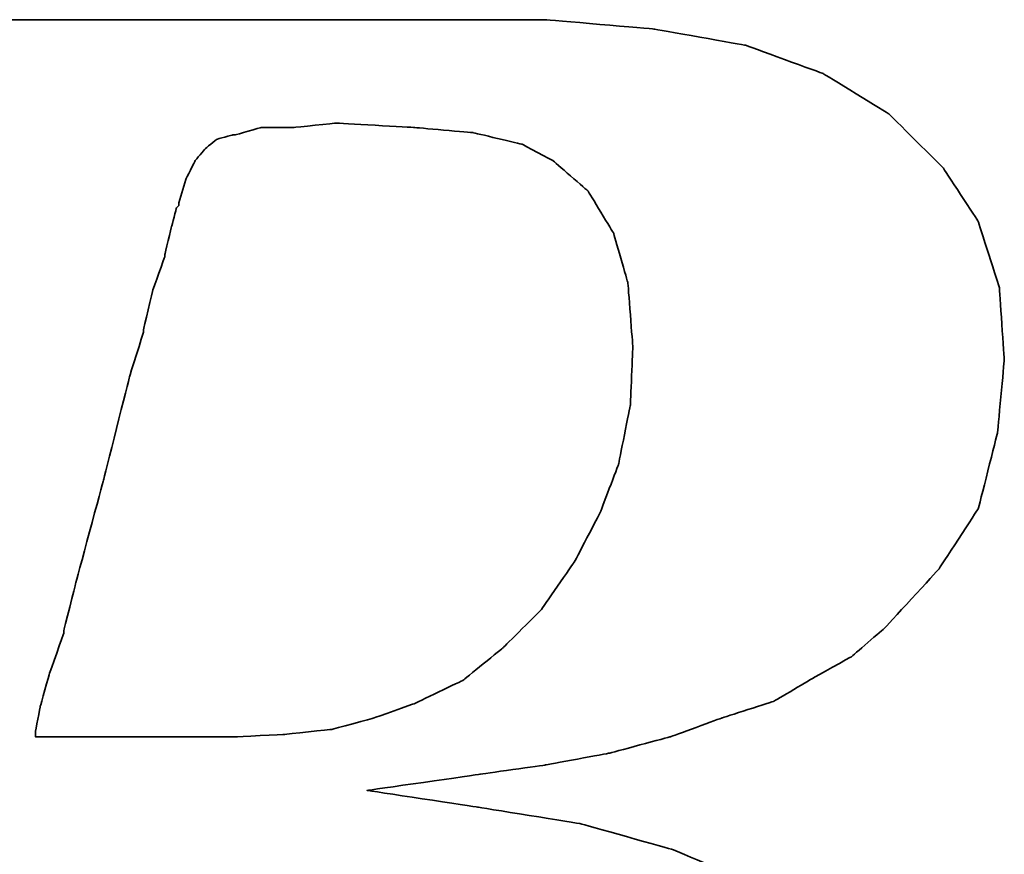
# Model space of a CAD drawing. Header units: millimetres. Extents: x 20 to 369, y 420 to 544.
# Tile 46 of 65: x 288.62 to 290.18, y 458.05 to 459.38. Entities that reach past the tile are written whole.
import ezdxf

# ---------------------------------------------------------------- set-up
doc = ezdxf.new("R2010")
doc.units = ezdxf.units.MM
doc.layers.add('DIM', color=4, linetype='CONTINUOUS')
doc.layers.add('layer 1', color=7, linetype='CONTINUOUS')

# ---------------------------------------------------------------- blocks, each defined once
blk = doc.blocks.new('TBI MOTION logo(完整正式版)')
at = {"layer": 'layer 1', "color": 22, "lineweight": 35}
for points, knots in [([(-64.65375, -6.86375), (-64.65375, -6.86375), (-64.84375, -7.29625), (-64.84375, -7.29625), (-64.84375, -7.29625), (-64.84375, -7.29625), (-64.86875, -7.34375), (-64.86875, -7.34375), (-64.86875, -7.34375), (-64.86875, -7.34375), (-64.86875, -7.36875), (-64.86875, -7.36875), (-64.86875, -7.36875), (-64.86875, -7.36875), (-65.15375, -7.65375), (-65.15375, -7.65375), (-65.15375, -7.65375), (-65.15375, -7.65375), (-65.17875, -7.65375), (-65.17875, -7.65375), (-65.17875, -7.65375), (-65.17875, -7.65375), (-65.20375, -7.67875), (-65.20375, -7.67875), (-65.20375, -7.67875), (-65.20375, -7.67875), (-65.58875, -7.87125), (-65.58875, -7.87125), (-65.58875, -7.87125), (-65.58875, -7.87125), (-65.63375, -7.87125), (-65.63375, -7.87125), (-65.63375, -7.87125), (-65.63375, -7.87125), (-65.65875, -7.89375), (-65.65875, -7.89375), (-65.65875, -7.89375), (-65.65875, -7.89375), (-66.09375, -7.94375), (-66.09375, -7.94375), (-66.09375, -7.94375), (-66.09375, -7.94375), (-66.11375, -7.94375), (-66.11375, -7.94375), (-66.11375, -7.94375), (-66.11375, -7.94375), (-66.16375, -7.94375), (-66.16375, -7.94375), (-66.16375, -7.94375), (-66.16375, -7.94375), (-66.30875, -7.94375), (-66.30875, -7.94375), (-66.30875, -7.94375), (-66.30875, -7.94375), (-66.69375, -7.94375), (-66.69375, -7.94375), (-66.69375, -7.94375), (-66.69375, -7.94375), (-67.07375, -7.94375), (-67.07375, -7.94375), (-67.07375, -7.94375), (-67.07375, -7.94375), (-67.12375, -7.94375), (-67.12375, -7.94375), (-67.12375, -7.94375), (-67.12375, -7.94375), (-67.12375, -7.96625), (-67.12375, -7.96625), (-67.12375, -7.96625), (-67.12375, -7.96625), (-67.14875, -7.99125), (-67.14875, -7.99125), (-67.14875, -7.99125), (-67.14875, -7.99125), (-67.24375, -8.34875), (-67.24375, -8.34875), (-67.24375, -8.34875), (-67.24375, -8.34875), (-67.31375, -8.68625), (-67.31375, -8.68625), (-67.31375, -8.68625), (-67.31375, -8.68625), (-67.26875, -8.68625), (-67.26875, -8.68625), (-67.26875, -8.68625), (-67.26875, -8.68625), (-67.07375, -8.68625), (-67.07375, -8.68625), (-67.07375, -8.68625), (-67.07375, -8.68625), (-66.54875, -8.68625), (-66.54875, -8.68625), (-66.54875, -8.68625), (-66.54875, -8.68625), (-65.82625, -8.68625), (-65.82625, -8.68625), (-65.82625, -8.68625), (-65.82625, -8.68625), (-65.01375, -8.68625), (-65.01375, -8.68625), (-65.01375, -8.68625), (-65.01375, -8.68625), (-64.05375, -8.68625), (-64.05375, -8.68625), (-64.05375, -8.68625), (-64.05375, -8.68625), (-62.08375, -8.68625), (-62.08375, -8.68625), (-62.08375, -8.68625), (-62.08375, -8.68625), (-60.06875, -8.68625), (-60.06875, -8.68625), (-60.06875, -8.68625), (-60.06875, -8.68625), (-59.10875, -8.68625), (-59.10875, -8.68625), (-59.10875, -8.68625), (-59.10875, -8.68625), (-58.29375, -8.68625), (-58.29375, -8.68625), (-58.29375, -8.68625), (-58.29375, -8.68625), (-57.57375, -8.68625), (-57.57375, -8.68625), (-57.57375, -8.68625), (-57.57375, -8.68625), (-57.04875, -8.68625), (-57.04875, -8.68625), (-57.04875, -8.68625), (-57.04875, -8.68625), (-56.85375, -8.68625), (-56.85375, -8.68625), (-56.85375, -8.68625), (-56.85375, -8.68625), (-56.70875, -8.68625), (-56.70875, -8.68625), (-56.70875, -8.68625), (-56.70875, -8.68625), (-56.61375, -8.68625), (-56.61375, -8.68625), (-56.61375, -8.68625), (-56.61375, -8.68625), (-56.56875, -8.68625), (-56.56875, -8.68625), (-56.56875, -8.68625), (-56.56875, -8.68625), (-55.65375, -8.63875), (-55.65375, -8.63875), (-55.65375, -8.63875), (-55.65375, -8.63875), (-54.76875, -8.51875), (-54.76875, -8.51875), (-54.76875, -8.51875), (-54.76875, -8.51875), (-53.90375, -8.30375), (-53.90375, -8.30375), (-53.90375, -8.30375), (-53.90375, -8.30375), (-53.08875, -8.03875), (-53.08875, -8.03875), (-53.08875, -8.03875), (-53.08875, -8.03875), (-52.34375, -7.65375), (-52.34375, -7.65375), (-52.34375, -7.65375), (-52.34375, -7.65375), (-51.69875, -7.29625), (-51.69875, -7.29625), (-51.69875, -7.29625), (-51.69875, -7.29625), (-51.21875, -6.91125), (-51.21875, -6.91125), (-51.21875, -6.91125), (-51.21875, -6.91125), (-50.83375, -6.50375), (-50.83375, -6.50375), (-50.83375, -6.50375), (-50.83375, -6.50375), (-50.44875, -5.94875), (-50.44875, -5.94875), (-50.44875, -5.94875), (-50.44875, -5.94875), (-50.13875, -5.30375), (-50.13875, -5.30375), (-50.13875, -5.30375), (-50.13875, -5.30375), (-49.99375, -4.65375), (-49.99375, -4.65375), (-49.99375, -4.65375), (-49.99375, -4.65375), (-49.92375, -3.98375), (-49.92375, -3.98375), (-49.92375, -3.98375), (-49.92375, -3.98375), (-49.99375, -3.19374), (-49.99375, -3.19374), (-49.99375, -3.19374), (-49.99375, -3.19374), (-50.23374, -2.44874), (-50.23374, -2.44874), (-50.23374, -2.44874), (-50.23374, -2.44874), (-50.59375, -1.87374), (-50.59375, -1.87374), (-50.59375, -1.87374), (-50.59375, -1.87374), (-51.09875, -1.31874), (-51.09875, -1.31874), (-51.09875, -1.31874), (-51.09875, -1.31874), (-51.74375, -0.81875), (-51.74375, -0.81875), (-51.74375, -0.81875), (-51.74375, -0.81875), (-52.53875, -0.48125), (-52.53875, -0.48125), (-52.53875, -0.48125), (-52.53875, -0.48125), (-53.47375, -0.21875), (-53.47375, -0.21875), (-53.47375, -0.21875), (-53.47375, -0.21875), (-54.52875, -0.04874), (-54.52875, -0.04874), (-54.52875, -0.04874), (-54.52875, -0.04874), (-55.65375, 0.12125), (-55.65375, 0.12125), (-55.65375, 0.12125), (-55.65375, 0.12125), (-54.50375, 0.28624), (-54.50375, 0.28624), (-54.50375, 0.28624), (-54.50375, 0.28624), (-53.83375, 0.38124), (-53.83375, 0.38124), (-53.83375, 0.38124), (-53.83375, 0.38124), (-53.18375, 0.50125), (-53.18375, 0.50125), (-53.18375, 0.50125), (-53.18375, 0.50125), (-52.55875, 0.66874), (-52.55875, 0.66874), (-52.55875, 0.66874), (-52.55875, 0.66874), (-52.03375, 0.86124), (-52.03375, 0.86124), (-52.03375, 0.86124), (-52.03375, 0.86124), (-51.50374, 1.03124), (-51.50374, 1.03124), (-51.50374, 1.03124), (-51.50374, 1.03124), (-51.09875, 1.27125), (-51.09875, 1.27125), (-51.09875, 1.27125), (-51.09875, 1.27125), (-50.71375, 1.48624), (-50.71375, 1.48624), (-50.71375, 1.48624), (-50.71375, 1.48624), (-50.37625, 1.77625), (-50.37625, 1.77625), (-50.37625, 1.77625), (-50.37625, 1.77625), (-49.82375, 2.37625), (-49.82375, 2.37625), (-49.82375, 2.37625), (-49.82375, 2.37625), (-49.41875, 2.99625), (-49.41875, 2.99625), (-49.41875, 2.99625), (-49.41875, 2.99625), (-49.22375, 3.76625), (-49.22375, 3.76625), (-49.22375, 3.76625), (-49.22375, 3.76625), (-49.15375, 4.50874), (-49.15375, 4.50874), (-49.15375, 4.50874), (-49.15375, 4.50874), (-49.20375, 5.25125), (-49.20375, 5.25125), (-49.20375, 5.25125), (-49.20375, 5.25125), (-49.41875, 5.92625), (-49.41875, 5.92625), (-49.41875, 5.92625), (-49.41875, 5.92625), (-49.77875, 6.47625), (-49.77875, 6.47625), (-49.77875, 6.47625), (-49.77875, 6.47625), (-50.33125, 7.02624), (-50.33125, 7.02624), (-50.33125, 7.02624), (-50.33125, 7.02624), (-51.00125, 7.43625), (-51.00125, 7.43625), (-51.00125, 7.43625), (-51.00125, 7.43625), (-51.79375, 7.72625), (-51.79375, 7.72625), (-51.79375, 7.72625), (-51.79375, 7.72625), (-52.72875, 7.89124), (-52.72875, 7.89124), (-52.72875, 7.89124), (-52.72875, 7.89124), (-53.83375, 7.98625), (-53.83375, 7.98625), (-53.83375, 7.98625), (-53.83375, 7.98625), (-53.92875, 7.98625), (-53.92875, 7.98625), (-53.92875, 7.98625), (-53.92875, 7.98625), (-54.26375, 7.98625), (-54.26375, 7.98625), (-54.26375, 7.98625), (-54.26375, 7.98625), (-54.74375, 7.98625), (-54.74375, 7.98625), (-54.74375, 7.98625), (-54.74375, 7.98625), (-55.36875, 7.98625), (-55.36875, 7.98625), (-55.36875, 7.98625), (-55.36875, 7.98625), (-56.13375, 7.98625), (-56.13375, 7.98625), (-56.13375, 7.98625), (-56.13375, 7.98625), (-56.94875, 7.98625), (-56.94875, 7.98625), (-56.94875, 7.98625), (-56.94875, 7.98625), (-58.77625, 7.98625), (-58.77625, 7.98625), (-58.77625, 7.98625), (-58.77625, 7.98625), (-60.59875, 7.98625), (-60.59875, 7.98625), (-60.59875, 7.98625), (-60.59875, 7.98625), (-61.41375, 7.98625), (-61.41375, 7.98625), (-61.41375, 7.98625), (-61.41375, 7.98625), (-62.17875, 7.98625), (-62.17875, 7.98625), (-62.17875, 7.98625), (-62.17875, 7.98625), (-62.80375, 7.98625), (-62.80375, 7.98625), (-62.80375, 7.98625), (-62.80375, 7.98625), (-63.30625, 7.98625), (-63.30625, 7.98625), (-63.30625, 7.98625), (-63.30625, 7.98625), (-63.57375, 7.98625), (-63.57375, 7.98625), (-63.57375, 7.98625), (-63.57375, 7.98625), (-63.57375, 7.96375), (-63.57375, 7.96375), (-63.57375, 7.96375), (-63.57375, 7.96375), (-63.59875, 7.94125), (-63.59875, 7.94125), (-63.59875, 7.94125), (-63.59875, 7.94125), (-63.69375, 7.55625), (-63.69375, 7.55625), (-63.69375, 7.55625), (-63.69375, 7.55625), (-63.76375, 7.24624), (-63.76375, 7.24624), (-63.76375, 7.24624), (-63.76375, 7.24624), (-63.23875, 7.24624), (-63.23875, 7.24624), (-63.23875, 7.24624), (-63.23875, 7.24624), (-62.75875, 7.24624), (-62.75875, 7.24624), (-62.75875, 7.24624), (-62.75875, 7.24624), (-62.61125, 7.24624), (-62.61125, 7.24624), (-62.61125, 7.24624), (-62.61125, 7.24624), (-62.56625, 7.24624), (-62.56625, 7.24624), (-62.56625, 7.24624), (-62.56625, 7.24624), (-62.22875, 7.24624), (-62.22875, 7.24624), (-62.22875, 7.24624), (-62.22875, 7.24624), (-62.20375, 7.24624), (-62.20375, 7.24624), (-62.20375, 7.24624), (-62.20375, 7.24624), (-62.17875, 7.21875), (-62.17875, 7.21875), (-62.17875, 7.21875), (-62.17875, 7.21875), (-61.96375, 7.17125), (-61.96375, 7.17125), (-61.96375, 7.17125), (-61.96375, 7.17125), (-61.72375, 7.12624), (-61.72375, 7.12624), (-61.72375, 7.12624), (-61.72375, 7.12624), (-61.70375, 7.12624), (-61.70375, 7.12624), (-61.70375, 7.12624), (-61.70375, 7.12624), (-61.55875, 7.07624), (-61.55875, 7.07624), (-61.55875, 7.07624), (-61.55875, 7.07624), (-61.50875, 7.07624), (-61.50875, 7.07624), (-61.50875, 7.07624), (-61.50875, 7.07624), (-61.48375, 7.02624), (-61.48375, 7.02624), (-61.48375, 7.02624), (-61.48375, 7.02624), (-61.31875, 6.83375), (-61.31875, 6.83375), (-61.31875, 6.83375), (-61.31875, 6.83375), (-61.29375, 6.81125), (-61.29375, 6.81125), (-61.29375, 6.81125), (-61.29375, 6.81125), (-61.29375, 6.78625), (-61.29375, 6.78625), (-61.29375, 6.78625), (-61.29375, 6.78625), (-61.19875, 6.50124), (-61.19875, 6.50124), (-61.19875, 6.50124), (-61.19875, 6.50124), (-61.17375, 6.45124), (-61.17375, 6.45124), (-61.17375, 6.45124), (-61.17375, 6.45124), (-61.19875, 6.40625), (-61.19875, 6.40625), (-61.19875, 6.40625), (-61.19875, 6.40625), (-61.26875, 5.99624), (-61.26875, 5.99624), (-61.26875, 5.99624), (-61.26875, 5.99624), (-61.26875, 5.85125), (-61.26875, 5.85125), (-61.26875, 5.85125), (-61.26875, 5.85125), (-61.26875, 5.82625), (-61.26875, 5.82625), (-61.26875, 5.82625), (-61.26875, 5.82625), (-61.29375, 5.80625), (-61.29375, 5.80625), (-61.29375, 5.80625), (-61.29375, 5.80625), (-61.34125, 5.66125), (-61.34125, 5.66125), (-61.34125, 5.66125), (-61.34125, 5.66125), (-61.41375, 5.44625), (-61.41375, 5.44625), (-61.41375, 5.44625), (-61.41375, 5.44625), (-61.48375, 5.15625), (-61.48375, 5.15625), (-61.48375, 5.15625), (-61.48375, 5.15625), (-61.58375, 4.82124), (-61.58375, 4.82124), (-61.58375, 4.82124), (-61.58375, 4.82124), (-61.79875, 4.00375), (-61.79875, 4.00375), (-61.79875, 4.00375), (-61.79875, 4.00375), (-62.05875, 2.99625), (-62.05875, 2.99625), (-62.05875, 2.99625), (-62.05875, 2.99625), (-62.34875, 1.91625), (-62.34875, 1.91625), (-62.34875, 1.91625), (-62.34875, 1.91625), (-62.97375, -0.41124), (-62.97375, -0.41124), (-62.97375, -0.41124), (-62.97375, -0.41124), (-63.59875, -2.75875), (-63.59875, -2.75875), (-63.59875, -2.75875), (-63.59875, -2.75875), (-63.88375, -3.86374), (-63.88375, -3.86374), (-63.88375, -3.86374), (-63.88375, -3.86374), (-64.14875, -4.82374), (-64.14875, -4.82374), (-64.14875, -4.82374), (-64.14875, -4.82374), (-64.36375, -5.64125), (-64.36375, -5.64125), (-64.36375, -5.64125), (-64.36375, -5.64125), (-64.43625, -5.97625), (-64.43625, -5.97625), (-64.43625, -5.97625), (-64.43625, -5.97625), (-64.50875, -6.28625), (-64.50875, -6.28625), (-64.50875, -6.28625), (-64.50875, -6.28625), (-64.50875, -6.30875), (-64.50875, -6.30875), (-64.50875, -6.30875), (-64.50875, -6.30875), (-64.57875, -6.50375), (-64.57875, -6.50375), (-64.57875, -6.50375), (-64.57875, -6.50375), (-64.62875, -6.69625), (-64.62875, -6.69625), (-64.62875, -6.69625), (-64.62875, -6.69625), (-64.62875, -6.76875), (-64.62875, -6.76875), (-64.62875, -6.76875), (-64.62875, -6.76875), (-64.62875, -6.81375), (-64.62875, -6.81375), (-64.62875, -6.81375), (-64.62875, -6.81375), (-64.62875, -6.83875), (-64.62875, -6.83875), (-64.62875, -6.83875), (-64.62875, -6.83875), (-64.65375, -6.86375), (-64.65375, -6.86375)], [0, 0, 0, 0, 0.00719424, 0.00719424, 0.00719424, 0.00719425, 0.01438849, 0.01438849, 0.01438849, 0.0143885, 0.02158273, 0.02158273, 0.02158273, 0.02158274, 0.02877698, 0.02877698, 0.02877698, 0.02877699, 0.03597122, 0.03597122, 0.03597122, 0.03597123, 0.04316547, 0.04316547, 0.04316547, 0.04316548, 0.05035971, 0.05035971, 0.05035971, 0.05035972, 0.05755396, 0.05755396, 0.05755396, 0.05755397, 0.0647482, 0.0647482, 0.0647482, 0.06474821, 0.07194245, 0.07194245, 0.07194245, 0.07194246, 0.07913669, 0.07913669, 0.07913669, 0.0791367, 0.08633094, 0.08633094, 0.08633094, 0.08633095, 0.09352518, 0.09352518, 0.09352518, 0.09352519, 0.10071942, 0.10071942, 0.10071942, 0.10071943, 0.10791367, 0.10791367, 0.10791367, 0.10791368, 0.11510791, 0.11510791, 0.11510791, 0.11510792, 0.12230216, 0.12230216, 0.12230216, 0.12230217, 0.1294964, 0.1294964, 0.1294964, 0.12949641, 0.13669065, 0.13669065, 0.13669065, 0.13669066, 0.14388489, 0.14388489, 0.14388489, 0.1438849, 0.15107914, 0.15107914, 0.15107914, 0.15107915, 0.15827338, 0.15827338, 0.15827338, 0.15827339, 0.16546763, 0.16546763, 0.16546763, 0.16546764, 0.17266187, 0.17266187, 0.17266187, 0.17266188, 0.17985612, 0.17985612, 0.17985612, 0.17985613, 0.18705036, 0.18705036, 0.18705036, 0.18705037, 0.1942446, 0.1942446, 0.1942446, 0.19424461, 0.20143885, 0.20143885, 0.20143885, 0.20143886, 0.20863309, 0.20863309, 0.20863309, 0.2086331, 0.21582734, 0.21582734, 0.21582734, 0.21582735, 0.22302158, 0.22302158, 0.22302158, 0.22302159, 0.23021583, 0.23021583, 0.23021583, 0.23021584, 0.23741007, 0.23741007, 0.23741007, 0.23741008, 0.24460432, 0.24460432, 0.24460432, 0.24460433, 0.25179856, 0.25179856, 0.25179856, 0.25179857, 0.25899281, 0.25899281, 0.25899281, 0.25899282, 0.26618705, 0.26618705, 0.26618705, 0.26618706, 0.27338129, 0.27338129, 0.27338129, 0.2733813, 0.28057554, 0.28057554, 0.28057554, 0.28057555, 0.28776978, 0.28776978, 0.28776978, 0.28776979, 0.29496403, 0.29496403, 0.29496403, 0.29496404, 0.30215827, 0.30215827, 0.30215827, 0.30215828, 0.30935252, 0.30935252, 0.30935252, 0.30935253, 0.31654676, 0.31654676, 0.31654676, 0.31654677, 0.32374101, 0.32374101, 0.32374101, 0.32374102, 0.33093525, 0.33093525, 0.33093525, 0.33093526, 0.3381295, 0.3381295, 0.3381295, 0.33812951, 0.34532374, 0.34532374, 0.34532374, 0.34532375, 0.35251799, 0.35251799, 0.35251799, 0.352518, 0.35971223, 0.35971223, 0.35971223, 0.35971224, 0.36690647, 0.36690647, 0.36690647, 0.36690648, 0.37410072, 0.37410072, 0.37410072, 0.37410073, 0.38129496, 0.38129496, 0.38129496, 0.38129497, 0.38848921, 0.38848921, 0.38848921, 0.38848922, 0.39568345, 0.39568345, 0.39568345, 0.39568346, 0.4028777, 0.4028777, 0.4028777, 0.40287771, 0.41007194, 0.41007194, 0.41007194, 0.41007195, 0.41726619, 0.41726619, 0.41726619, 0.4172662, 0.42446043, 0.42446043, 0.42446043, 0.42446044, 0.43165468, 0.43165468, 0.43165468, 0.43165469, 0.43884892, 0.43884892, 0.43884892, 0.43884893, 0.44604317, 0.44604317, 0.44604317, 0.44604318, 0.45323741, 0.45323741, 0.45323741, 0.45323742, 0.46043165, 0.46043165, 0.46043165, 0.46043166, 0.4676259, 0.4676259, 0.4676259, 0.46762591, 0.47482014, 0.47482014, 0.47482014, 0.47482015, 0.48201439, 0.48201439, 0.48201439, 0.4820144, 0.48920863, 0.48920863, 0.48920863, 0.48920864, 0.49640288, 0.49640288, 0.49640288, 0.49640289, 0.50359712, 0.50359712, 0.50359712, 0.50359713, 0.51079137, 0.51079137, 0.51079137, 0.51079138, 0.51798561, 0.51798561, 0.51798561, 0.51798562, 0.52517986, 0.52517986, 0.52517986, 0.52517987, 0.5323741, 0.5323741, 0.5323741, 0.53237411, 0.53956835, 0.53956835, 0.53956835, 0.53956836, 0.54676259, 0.54676259, 0.54676259, 0.5467626, 0.55395683, 0.55395683, 0.55395683, 0.55395684, 0.56115108, 0.56115108, 0.56115108, 0.56115109, 0.56834532, 0.56834532, 0.56834532, 0.56834533, 0.57553957, 0.57553957, 0.57553957, 0.57553958, 0.58273381, 0.58273381, 0.58273381, 0.58273382, 0.58992806, 0.58992806, 0.58992806, 0.58992807, 0.5971223, 0.5971223, 0.5971223, 0.59712231, 0.60431655, 0.60431655, 0.60431655, 0.60431656, 0.61151079, 0.61151079, 0.61151079, 0.6115108, 0.61870504, 0.61870504, 0.61870504, 0.61870505, 0.62589928, 0.62589928, 0.62589928, 0.62589929, 0.63309353, 0.63309353, 0.63309353, 0.63309354, 0.64028777, 0.64028777, 0.64028777, 0.64028778, 0.64748201, 0.64748201, 0.64748201, 0.64748202, 0.65467626, 0.65467626, 0.65467626, 0.65467627, 0.6618705, 0.6618705, 0.6618705, 0.66187051, 0.66906475, 0.66906475, 0.66906475, 0.66906476, 0.67625899, 0.67625899, 0.67625899, 0.676259, 0.68345324, 0.68345324, 0.68345324, 0.68345325, 0.69064748, 0.69064748, 0.69064748, 0.69064749, 0.69784173, 0.69784173, 0.69784173, 0.69784174, 0.70503597, 0.70503597, 0.70503597, 0.70503598, 0.71223022, 0.71223022, 0.71223022, 0.71223023, 0.71942446, 0.71942446, 0.71942446, 0.71942447, 0.72661871, 0.72661871, 0.72661871, 0.72661872, 0.73381295, 0.73381295, 0.73381295, 0.73381296, 0.74100719, 0.74100719, 0.74100719, 0.7410072, 0.74820144, 0.74820144, 0.74820144, 0.74820145, 0.75539568, 0.75539568, 0.75539568, 0.75539569, 0.76258993, 0.76258993, 0.76258993, 0.76258994, 0.76978417, 0.76978417, 0.76978417, 0.76978418, 0.77697842, 0.77697842, 0.77697842, 0.77697843, 0.78417266, 0.78417266, 0.78417266, 0.78417267, 0.79136691, 0.79136691, 0.79136691, 0.79136692, 0.79856115, 0.79856115, 0.79856115, 0.79856116, 0.8057554, 0.8057554, 0.8057554, 0.80575541, 0.81294964, 0.81294964, 0.81294964, 0.81294965, 0.82014388, 0.82014388, 0.82014388, 0.82014389, 0.82733813, 0.82733813, 0.82733813, 0.82733814, 0.83453237, 0.83453237, 0.83453237, 0.83453238, 0.84172662, 0.84172662, 0.84172662, 0.84172663, 0.84892086, 0.84892086, 0.84892086, 0.84892087, 0.85611511, 0.85611511, 0.85611511, 0.85611512, 0.86330935, 0.86330935, 0.86330935, 0.86330936, 0.8705036, 0.8705036, 0.8705036, 0.87050361, 0.87769784, 0.87769784, 0.87769784, 0.87769785, 0.88489209, 0.88489209, 0.88489209, 0.8848921, 0.89208633, 0.89208633, 0.89208633, 0.89208634, 0.89928058, 0.89928058, 0.89928058, 0.89928059, 0.90647482, 0.90647482, 0.90647482, 0.90647483, 0.91366906, 0.91366906, 0.91366906, 0.91366907, 0.92086331, 0.92086331, 0.92086331, 0.92086332, 0.92805755, 0.92805755, 0.92805755, 0.92805756, 0.9352518, 0.9352518, 0.9352518, 0.93525181, 0.94244604, 0.94244604, 0.94244604, 0.94244605, 0.94964029, 0.94964029, 0.94964029, 0.9496403, 0.95683453, 0.95683453, 0.95683453, 0.95683454, 0.96402878, 0.96402878, 0.96402878, 0.96402879, 0.97122302, 0.97122302, 0.97122302, 0.97122303, 0.97841727, 0.97841727, 0.97841727, 0.97841728, 0.98561151, 0.98561151, 0.98561151, 0.98561152, 0.99280576, 0.99280576, 0.99280576, 0.99280577, 1, 1, 1, 1]), ([(-57.50375, 6.35625), (-57.50375, 6.35625), (-57.57375, 6.11625), (-57.57375, 6.11625), (-57.57375, 6.11625), (-57.57375, 6.11625), (-57.57375, 6.09125), (-57.57375, 6.09125), (-57.57375, 6.09125), (-57.57375, 6.09125), (-57.59875, 6.06625), (-57.59875, 6.06625), (-57.59875, 6.06625), (-57.59875, 6.06625), (-57.64875, 5.87625), (-57.64875, 5.87625), (-57.64875, 5.87625), (-57.64875, 5.87625), (-57.71875, 5.58875), (-57.71875, 5.58875), (-57.71875, 5.58875), (-57.71875, 5.58875), (-57.71875, 5.56625), (-57.71875, 5.56625), (-57.71875, 5.56625), (-57.71875, 5.56625), (-57.83875, 5.23125), (-57.83875, 5.23125), (-57.83875, 5.23125), (-57.83875, 5.23125), (-57.93625, 4.82124), (-57.93625, 4.82124), (-57.93625, 4.82124), (-57.93625, 4.82124), (-57.93625, 4.79624), (-57.93625, 4.79624), (-57.93625, 4.79624), (-57.93625, 4.79624), (-58.07875, 4.34125), (-58.07875, 4.34125), (-58.07875, 4.34125), (-58.07875, 4.34125), (-58.34375, 3.28625), (-58.34375, 3.28625), (-58.34375, 3.28625), (-58.34375, 3.28625), (-58.62875, 2.23124), (-58.62875, 2.23124), (-58.62875, 2.23124), (-58.62875, 2.23124), (-58.74875, 1.75125), (-58.74875, 1.75125), (-58.74875, 1.75125), (-58.74875, 1.75125), (-58.74875, 1.72625), (-58.74875, 1.72625), (-58.74875, 1.72625), (-58.74875, 1.72625), (-58.89375, 1.31625), (-58.89375, 1.31625), (-58.89375, 1.31625), (-58.89375, 1.31625), (-58.98875, 0.98124), (-58.98875, 0.98124), (-58.98875, 0.98124), (-58.98875, 0.98124), (-59.03875, 0.71625), (-59.03875, 0.71625), (-59.03875, 0.71625), (-59.03875, 0.71625), (-59.03875, 0.66874), (-59.03875, 0.66874), (-59.03875, 0.66874), (-59.03875, 0.66874), (-58.91875, 0.66874), (-58.91875, 0.66874), (-58.91875, 0.66874), (-58.91875, 0.66874), (-58.53375, 0.66874), (-58.53375, 0.66874), (-58.53375, 0.66874), (-58.53375, 0.66874), (-58.10375, 0.66874), (-58.10375, 0.66874), (-58.10375, 0.66874), (-58.10375, 0.66874), (-57.66875, 0.66874), (-57.66875, 0.66874), (-57.66875, 0.66874), (-57.66875, 0.66874), (-57.33375, 0.66874), (-57.33375, 0.66874), (-57.33375, 0.66874), (-57.33375, 0.66874), (-57.09375, 0.66874), (-57.09375, 0.66874), (-57.09375, 0.66874), (-57.09375, 0.66874), (-56.99875, 0.66874), (-56.99875, 0.66874), (-56.99875, 0.66874), (-56.99875, 0.66874), (-56.49375, 0.69374), (-56.49375, 0.69374), (-56.49375, 0.69374), (-56.49375, 0.69374), (-56.01375, 0.74374), (-56.01375, 0.74374), (-56.01375, 0.74374), (-56.01375, 0.74374), (-55.58375, 0.86124), (-55.58375, 0.86124), (-55.58375, 0.86124), (-55.58375, 0.86124), (-55.17375, 1.00624), (-55.17375, 1.00624), (-55.17375, 1.00624), (-55.17375, 1.00624), (-54.67375, 1.24625), (-54.67375, 1.24625), (-54.67375, 1.24625), (-54.67375, 1.24625), (-54.26375, 1.58124), (-54.26375, 1.58124), (-54.26375, 1.58124), (-54.26375, 1.58124), (-53.87875, 1.96374), (-53.87875, 1.96374), (-53.87875, 1.96374), (-53.87875, 1.96374), (-53.54375, 2.44625), (-53.54375, 2.44625), (-53.54375, 2.44625), (-53.54375, 2.44625), (-53.27875, 2.95125), (-53.27875, 2.95125), (-53.27875, 2.95125), (-53.27875, 2.95125), (-53.08875, 3.45124), (-53.08875, 3.45124), (-53.08875, 3.45124), (-53.08875, 3.45124), (-52.96875, 4.05124), (-52.96875, 4.05124), (-52.96875, 4.05124), (-52.96875, 4.05124), (-52.94375, 4.65125), (-52.94375, 4.65125), (-52.94375, 4.65125), (-52.94375, 4.65125), (-52.99375, 5.30125), (-52.99375, 5.30125), (-52.99375, 5.30125), (-52.99375, 5.30125), (-53.13875, 5.80625), (-53.13875, 5.80625), (-53.13875, 5.80625), (-53.13875, 5.80625), (-53.39875, 6.23625), (-53.39875, 6.23625), (-53.39875, 6.23625), (-53.39875, 6.23625), (-53.75875, 6.54875), (-53.75875, 6.54875), (-53.75875, 6.54875), (-53.75875, 6.54875), (-54.07375, 6.71625), (-54.07375, 6.71625), (-54.07375, 6.71625), (-54.07375, 6.71625), (-54.57375, 6.83375), (-54.57375, 6.83375), (-54.57375, 6.83375), (-54.57375, 6.83375), (-55.17375, 6.88625), (-55.17375, 6.88625), (-55.17375, 6.88625), (-55.17375, 6.88625), (-55.96875, 6.93125), (-55.96875, 6.93125), (-55.96875, 6.93125), (-55.96875, 6.93125), (-56.39875, 6.88625), (-56.39875, 6.88625), (-56.39875, 6.88625), (-56.39875, 6.88625), (-56.42125, 6.88625), (-56.42125, 6.88625), (-56.42125, 6.88625), (-56.42125, 6.88625), (-56.73375, 6.88625), (-56.73375, 6.88625), (-56.73375, 6.88625), (-56.73375, 6.88625), (-56.99875, 6.81125), (-56.99875, 6.81125), (-56.99875, 6.81125), (-56.99875, 6.81125), (-57.02375, 6.81125), (-57.02375, 6.81125), (-57.02375, 6.81125), (-57.02375, 6.81125), (-57.18875, 6.76625), (-57.18875, 6.76625), (-57.18875, 6.76625), (-57.18875, 6.76625), (-57.30875, 6.66625), (-57.30875, 6.66625), (-57.30875, 6.66625), (-57.30875, 6.66625), (-57.40875, 6.54875), (-57.40875, 6.54875), (-57.40875, 6.54875), (-57.40875, 6.54875), (-57.50375, 6.35625), (-57.50375, 6.35625)], [0, 0, 0, 0, 0.01851852, 0.01851852, 0.01851852, 0.01851853, 0.03703704, 0.03703704, 0.03703704, 0.03703705, 0.05555556, 0.05555556, 0.05555556, 0.05555557, 0.07407407, 0.07407407, 0.07407407, 0.07407408, 0.09259259, 0.09259259, 0.09259259, 0.0925926, 0.11111111, 0.11111111, 0.11111111, 0.11111112, 0.12962963, 0.12962963, 0.12962963, 0.12962964, 0.14814815, 0.14814815, 0.14814815, 0.14814816, 0.16666667, 0.16666667, 0.16666667, 0.16666668, 0.18518519, 0.18518519, 0.18518519, 0.1851852, 0.2037037, 0.2037037, 0.2037037, 0.20370371, 0.22222222, 0.22222222, 0.22222222, 0.22222223, 0.24074074, 0.24074074, 0.24074074, 0.24074075, 0.25925926, 0.25925926, 0.25925926, 0.25925927, 0.27777778, 0.27777778, 0.27777778, 0.27777779, 0.2962963, 0.2962963, 0.2962963, 0.29629631, 0.31481481, 0.31481481, 0.31481481, 0.31481482, 0.33333333, 0.33333333, 0.33333333, 0.33333334, 0.35185185, 0.35185185, 0.35185185, 0.35185186, 0.37037037, 0.37037037, 0.37037037, 0.37037038, 0.38888889, 0.38888889, 0.38888889, 0.3888889, 0.40740741, 0.40740741, 0.40740741, 0.40740742, 0.42592593, 0.42592593, 0.42592593, 0.42592594, 0.44444444, 0.44444444, 0.44444444, 0.44444445, 0.46296296, 0.46296296, 0.46296296, 0.46296297, 0.48148148, 0.48148148, 0.48148148, 0.48148149, 0.5, 0.5, 0.5, 0.50000001, 0.51851852, 0.51851852, 0.51851852, 0.51851853, 0.53703704, 0.53703704, 0.53703704, 0.53703705, 0.55555556, 0.55555556, 0.55555556, 0.55555557, 0.57407407, 0.57407407, 0.57407407, 0.57407408, 0.59259259, 0.59259259, 0.59259259, 0.5925926, 0.61111111, 0.61111111, 0.61111111, 0.61111112, 0.62962963, 0.62962963, 0.62962963, 0.62962964, 0.64814815, 0.64814815, 0.64814815, 0.64814816, 0.66666667, 0.66666667, 0.66666667, 0.66666668, 0.68518519, 0.68518519, 0.68518519, 0.6851852, 0.7037037, 0.7037037, 0.7037037, 0.70370371, 0.72222222, 0.72222222, 0.72222222, 0.72222223, 0.74074074, 0.74074074, 0.74074074, 0.74074075, 0.75925926, 0.75925926, 0.75925926, 0.75925927, 0.77777778, 0.77777778, 0.77777778, 0.77777779, 0.7962963, 0.7962963, 0.7962963, 0.79629631, 0.81481481, 0.81481481, 0.81481481, 0.81481482, 0.83333333, 0.83333333, 0.83333333, 0.83333334, 0.85185185, 0.85185185, 0.85185185, 0.85185186, 0.87037037, 0.87037037, 0.87037037, 0.87037038, 0.88888889, 0.88888889, 0.88888889, 0.8888889, 0.90740741, 0.90740741, 0.90740741, 0.90740742, 0.92592593, 0.92592593, 0.92592593, 0.92592594, 0.94444444, 0.94444444, 0.94444444, 0.94444445, 0.96296296, 0.96296296, 0.96296296, 0.96296297, 0.98148148, 0.98148148, 0.98148148, 0.98148149, 1, 1, 1, 1])]:
    blk.add_open_spline(points, degree=3, knots=knots, dxfattribs=at)

msp = doc.modelspace()

# ---------------------------------------------------------------- block references
at = {"layer": 'DIM', "color": 0, "xscale": 0.1555785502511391, "yscale": 0.1555785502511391, "zscale": 0.1555785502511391}
msp.add_blockref('TBI MOTION logo(完整正式版)', (297.8307, 458.1342), dxfattribs=at)

doc.saveas('drawing.dxf')
